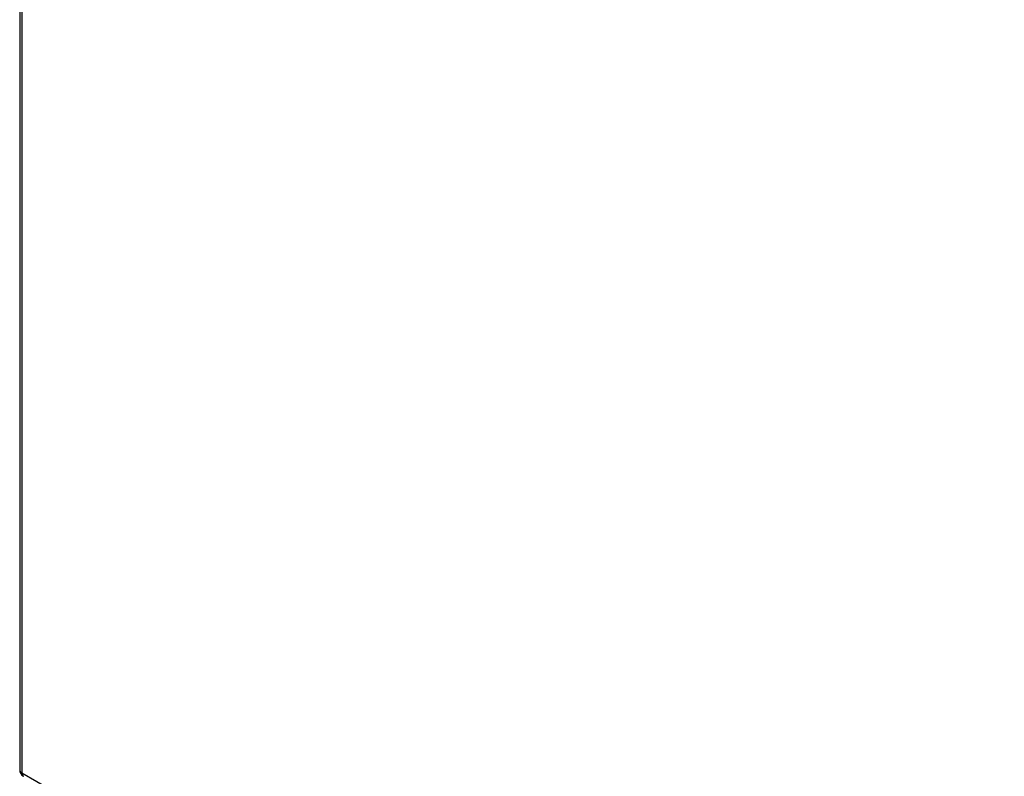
# Model space of a CAD drawing. Header units: inches. Extents: x 20 to 683, y 61 to 320.
# Tile 217 of 256: x 581 to 594, y 289 to 299. Entities that reach past the tile are written whole.
import ezdxf

# ---------------------------------------------------------------- set-up
doc = ezdxf.new("R2010")
doc.units = ezdxf.units.IN
doc.header["$MEASUREMENT"] = 0
doc.layers.add('Visible Edges(ANSI)', color=7, linetype='Continuous', lineweight=25)
doc.layers.add('Visible Tangent Edges(ANSI)', color=7, linetype='Continuous', lineweight=25)

msp = doc.modelspace()

# ---------------------------------------------------------------- linework, layer by layer
at = {"layer": 'Visible Edges(ANSI)'}
msp.add_line((580.885, 308.74), (580.885, 289.348), dxfattribs=at)
msp.add_arc((580.984, 289.348), 0.099, 180, 240.064, dxfattribs=at)
at = {"layer": 'Visible Tangent Edges(ANSI)'}
for p, q in [((580.914, 308.699), (580.914, 289.307)), ((580.914, 289.307), (631.546, 260.15))]:
    msp.add_line(p, q, dxfattribs=at)
for major_axis, ratio, start_param, end_param in [((-0.099, 0), 0.575862, 0, 0.785398), ((-0.0494, -0.0858), 0.578093, 5.495853, 6.283185)]:
    msp.add_ellipse((580.984, 289.348), major_axis=major_axis, ratio=ratio, start_param=start_param, end_param=end_param, dxfattribs=at)

doc.saveas('drawing.dxf')
